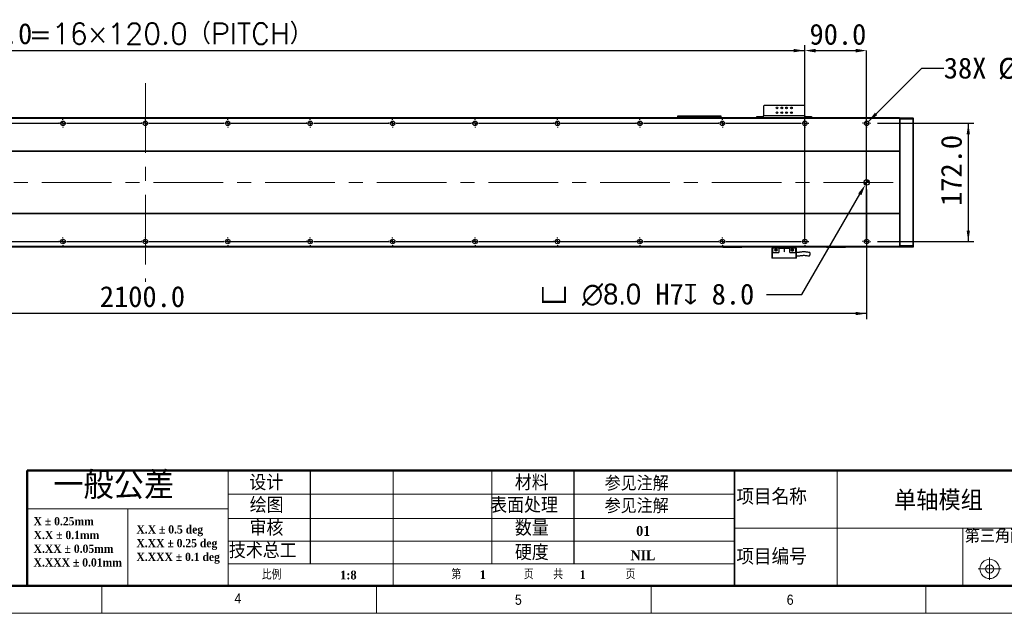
# Model space of a CAD drawing. Header units: millimetres. Extents: x 40 to 3320, y 40 to 2336.
# Tile 5 of 11: x 1161 to 2594, y 40 to 904. Entities that reach past the tile are written whole.
import ezdxf

# ---------------------------------------------------------------- set-up
doc = ezdxf.new("R2010")
doc.units = ezdxf.units.MM
doc.header["$LTSCALE"] = 8
doc.header["$PDSIZE"] = -1
doc.linetypes.add('CENTERX2', pattern=[20.32, 12.7, -2.54, 2.54, -2.54])
doc.layers.add('DIMNS', color=7, linetype='Continuous')
doc.styles.add('SLDTEXTSTYLE0', font='Gothic.ttf', dxfattribs={"width": 0.913})
doc.styles.add('SLDTEXTSTYLE1', font='timesbd.ttf', dxfattribs={"width": 0.933})
doc.styles.add('SLDTEXTSTYLE2', font='txt', dxfattribs={"bigfont": 'bigfont'})
doc.styles.add('SLDTEXTSTYLE3', font='txt', dxfattribs={"bigfont": 'bigfont'})
doc.styles.add('SLDTEXTSTYLE6', font='timesbd.ttf', dxfattribs={"width": 0.933, "bigfont": 'bigfont'})
doc.styles.add('SLDTEXTSTYLE7', font='txt')
doc.styles.add('SLDTEXTSTYLE8', font='txt', dxfattribs={"bigfont": 'bigfont'})
doc.dimstyles.new('SLDDIMSTYLE0', dxfattribs={"dimtxt": 30.4, "dimasz": 16, "dimexe": 0, "dimexo": 0.0625, "dimgap": 7.6, "dimtad": 2, "dimdec": 1, "dimrnd": 1e-09, "dimzin": 4, "dimdsep": 46, "dimtxsty": 'SLDTEXTSTYLE7', "dimsah": 1, "dimcen": 0.09, "dimadec": 0, "dimazin": 1, "dimtfac": 1, "dimtdec": 1, "dimtmove": 0, "dimatfit": 0, "dimfxl": 0, "dimfrac": 2, "dimtolj": 1, "dimtzin": 12, "dimarcsym": 0})
doc.dimstyles.new('SLDDIMSTYLE1', dxfattribs={"dimtxt": 30.4, "dimasz": 16, "dimexe": 0, "dimexo": 0.0625, "dimgap": 7.6, "dimtad": 2, "dimdec": 1, "dimrnd": 1e-09, "dimzin": 4, "dimdsep": 46, "dimtxsty": 'SLDTEXTSTYLE7', "dimsah": 1, "dimcen": 0.09, "dimadec": 0, "dimazin": 1, "dimtfac": 1, "dimtdec": 1, "dimtofl": 0, "dimtmove": 0, "dimatfit": 3, "dimfxl": 0, "dimfrac": 2, "dimtolj": 1, "dimtzin": 12, "dimarcsym": 0})
doc.dimstyles.new('SLDDIMSTYLE5', dxfattribs={"dimtxt": 30.4, "dimasz": 16, "dimexe": 0, "dimexo": 0.0625, "dimgap": 7.6, "dimtad": 0, "dimtih": 1, "dimtoh": 1, "dimdec": 1, "dimrnd": 1e-09, "dimzin": 4, "dimdsep": 46, "dimtxsty": 'SLDTEXTSTYLE7', "dimsah": 1, "dimcen": 0, "dimadec": 0, "dimazin": 1, "dimtfac": 1, "dimtdec": 1, "dimtofl": 0, "dimtmove": 0, "dimatfit": 3, "dimfxl": 0, "dimfrac": 2, "dimtolj": 1, "dimtzin": 12, "dimarcsym": 0})
doc.dimstyles.new('SLDDIMSTYLE8', dxfattribs={"dimtxt": 30.4, "dimasz": 16, "dimexe": 0, "dimexo": 0.0625, "dimgap": 7.6, "dimtad": 0, "dimtih": 1, "dimtoh": 1, "dimdec": 1, "dimrnd": 1e-09, "dimzin": 12, "dimdsep": 46, "dimtxsty": 'SLDTEXTSTYLE7', "dimsah": 1, "dimcen": 0, "dimadec": 0, "dimazin": 3, "dimtfac": 1, "dimtdec": 1, "dimtofl": 0, "dimtmove": 0, "dimatfit": 3, "dimfxl": 0, "dimfrac": 2, "dimtolj": 1, "dimtzin": 12, "dimarcsym": 0})

# ---------------------------------------------------------------- blocks, each defined once
blk = doc.blocks.new('SW_NOTE_0')
at = {"color": 0, "linetype": 'Continuous', "lineweight": 0, "char_height": 12, "attachment_point": 1, "style": 'SLDTEXTSTYLE1'}
for s, insert in [('X.X ± 0.5 deg', (0, 15.8)), ('X.XX ± 0.25 deg', (0, -4.2)), ('X.XXX ± 0.1 deg', (0, -24.2))]:
    blk.add_mtext(s, dxfattribs=dict(at, insert=insert))
blk = doc.blocks.new('SW_NOTE_1')
at = {"color": 0, "linetype": 'Continuous', "lineweight": 0, "char_height": 12, "attachment_point": 1, "style": 'SLDTEXTSTYLE1'}
for s, insert in [('X ± 0.25mm ', (0, 15.8)), ('X.X ± 0.1mm', (0, -4.2))]:
    blk.add_mtext(s, dxfattribs=dict(at, insert=insert))
blk = doc.blocks.new('SW_NOTE_2')
at = {"color": 0, "linetype": 'Continuous', "lineweight": 0, "char_height": 12, "attachment_point": 1, "style": 'SLDTEXTSTYLE1'}
for s, insert in [('X.XX ± 0.05mm', (0, 15.8)), ('X.XXX ± 0.01mm', (0, -4.2))]:
    blk.add_mtext(s, dxfattribs=dict(at, insert=insert))
blk = doc.blocks.new('_D_23')
at = {"layer": 'DIMNS'}
for p, q in [((383.6, 769), (383.6, 866.8)), ((2303.6, 769), (2303.6, 866.8)), ((383.6, 858.8), (2303.6, 858.8))]:
    blk.add_line(p, q, dxfattribs=at)
for points in [[(383.6, 858.8), (399.6, 856.4), (399.6, 861.2)], [(2303.6, 858.8), (2287.6, 861.2), (2287.6, 856.4)]]:
    blk.add_solid(points, dxfattribs=at)
at = {"layer": 'DIMNS', "char_height": 30.4, "attachment_point": 1}
for s, insert, style in [('=16×120.0（PITCH）', (1173.7, 898.7), 'SLDTEXTSTYLE8'), ('1920.0', (1054.9, 898.7), 'SLDTEXTSTYLE7')]:
    blk.add_mtext(s, dxfattribs=dict(at, insert=insert, style=style))
blk = doc.blocks.new('_D_26')
at = {"layer": 'DIMNS'}
for p, q in [((293.6, 650.3), (293.6, 468.2)), ((2393.6, 656.8), (2393.6, 468.2)), ((2393.6, 476.2), (293.6, 476.2))]:
    blk.add_line(p, q, dxfattribs=at)
for points in [[(293.6, 476.2), (309.6, 473.8), (309.6, 478.6)], [(2393.6, 476.2), (2377.6, 478.6), (2377.6, 473.8)]]:
    blk.add_solid(points, dxfattribs=at)
at = {"layer": 'DIMNS', "insert": (1277.3, 516.1), "char_height": 30.4, "attachment_point": 1, "style": 'SLDTEXTSTYLE7'}
blk.add_mtext('2100.0', dxfattribs=at)
blk = doc.blocks.new('_D_27')
at = {"layer": 'Defpoints', "color": 0}
for p in [(2393.6, 858.8), (2303.6, 582.2), (2393.6, 581)]:
    blk.add_point(p, dxfattribs=at)
at = {"layer": 'DIMNS', "color": 0, "lineweight": -2}
for p, q in [((2303.6, 582.3), (2303.6, 858.8)), ((2319.6, 858.8), (2377.6, 858.8)), ((2393.6, 581), (2393.6, 858.8))]:
    blk.add_line(p, q, dxfattribs=at)
at = {"layer": 'DIMNS', "color": 0}
for points in [[(2319.6, 861.4), (2319.6, 856.1), (2303.6, 858.8)], [(2377.6, 861.4), (2377.6, 856.1), (2393.6, 858.8)]]:
    blk.add_solid(points, dxfattribs=at)
at = {"layer": 'DIMNS', "color": 0, "insert": (2351.8, 897.8), "char_height": 30.4, "attachment_point": 2, "style": 'SLDTEXTSTYLE7'}
blk.add_mtext('\\A1;90.0', dxfattribs=at)
blk = doc.blocks.new('_D_28')
at = {"layer": 'Defpoints', "color": 0}
for p in [(2391.6, 663.5), (2395.6, 670.4)]:
    blk.add_point(p, dxfattribs=at)
at = {"layer": 'DIMNS', "color": 0, "lineweight": -2}
for p, q in [((2299.4, 503.9), (2383.6, 649.7)), ((2247.9, 503.9), (2299.4, 503.9))]:
    blk.add_line(p, q, dxfattribs=at)
at = {"layer": 'DIMNS', "color": 0}
blk.add_solid([(2381.3, 651), (2385.9, 648.3), (2391.6, 663.5)], dxfattribs=at)
at = {"layer": 'DIMNS', "color": 0, "insert": (1918, 519.7), "char_height": 30.4, "attachment_point": 1, "style": 'SLDTEXTSTYLE7'}
blk.add_mtext('\\A1;{\\fGDT|b0|i0|c134|p2;v} {\\fMS PGothic|b0|i0|c128|p34;∅8.0} H7{\\fGDT|b0|i0|c134|p2;x} 8.0', dxfattribs=at)
blk = doc.blocks.new('_D_30')
at = {"layer": 'DIMNS'}
for p, q in [((2395.9, 755.3), (2473.9, 833.3)), ((2473.9, 833.3), (2505.9, 833.3))]:
    blk.add_line(p, q, dxfattribs=at)
blk.add_solid([(2395.9, 755.3), (2408.9, 764.9), (2405.5, 768.3)], dxfattribs=at)
at = {"layer": 'DIMNS', "char_height": 30.4, "attachment_point": 1, "style": 'SLDTEXTSTYLE7'}
for s, insert in [('38X ', (2505.9, 848.6)), ('%%c', (2585, 848.3)), (' 6.6 THROUGH HOLE', (2632, 848.6))]:
    blk.add_mtext(s, dxfattribs=dict(at, insert=insert))
blk = doc.blocks.new('_D_31')
at = {"layer": 'DIMNS'}
for p, q in [((2409.6, 753), (2549.6, 753)), ((2541.6, 753), (2541.6, 581)), ((2409.6, 581), (2549.6, 581))]:
    blk.add_line(p, q, dxfattribs=at)
for points in [[(2541.6, 753), (2539.2, 737), (2544, 737)], [(2541.6, 581), (2544, 597), (2539.2, 597)]]:
    blk.add_solid(points, dxfattribs=at)
at = {"layer": 'DIMNS', "insert": (2501.7, 632.7), "char_height": 30.4, "attachment_point": 1, "rotation": 90, "style": 'SLDTEXTSTYLE7'}
blk.add_mtext('172.0', dxfattribs=at)
blk = doc.blocks.new('SW_CENTERMARKSYMBOL_8')
at = {"layer": 'DIMNS', "color": 0}
for p, q in [((840, 5.08), (840, 5.84)), ((840, 0), (840, 2.54)), ((840, 0), (840, 2.54)), ((840, 0), (840, 2.54)), ((840, 0), (840, 2.54)), ((840, 0), (840, 2.54)), ((840, 0), (840, 2.54)), ((840, 0), (840, 2.54)), ((840, 0), (840, 2.54)), ((960, 5.08), (960, 5.84)), ((960, 0), (960, 2.54)), ((960, 0), (960, 2.54)), ((960, 0), (960, 2.54)), ((960, 0), (960, 2.54)), ((960, 0), (960, 2.54)), ((960, 0), (960, 2.54)), ((960, 0), (960, 2.54)), ((960, 0), (960, 2.54)), ((960, 0), (960, 2.54)), ((1080, 5.08), (1080, 5.84)), ((1080, 0), (1080, 2.54)), ((1080, 0), (1080, 2.54)), ((1080, 0), (1080, 2.54)), ((1080, 0), (1080, 2.54)), ((1080, 0), (1080, 2.54)), ((1080, 0), (1080, 2.54)), ((1080, 0), (1080, 2.54)), ((1080, 0), (1080, 2.54)), ((1200, 5.08), (1200, 5.84)), ((1200, 0), (1200, 2.54)), ((1200, 0), (1200, 2.54)), ((1200, 0), (1200, 2.54)), ((1200, 0), (1200, 2.54)), ((1200, 0), (1200, 2.54)), ((1200, 0), (1200, 2.54)), ((1200, 0), (1200, 2.54)), ((1320, 5.08), (1320, 5.84)), ((1320, 0), (1320, 2.54)), ((1320, 0), (1320, 2.54)), ((1320, 0), (1320, 2.54)), ((1320, 0), (1320, 2.54)), ((1320, 0), (1320, 2.54)), ((1320, 0), (1320, 2.54)), ((1440, 5.08), (1440, 5.84)), ((1440, 0), (1440, 2.54)), ((1440, 0), (1440, 2.54)), ((1440, 0), (1440, 2.54)), ((1440, 0), (1440, 2.54)), ((1440, 0), (1440, 2.54)), ((1560, 5.08), (1560, 5.84)), ((1560, 0), (1560, 2.54)), ((1560, 0), (1560, 2.54)), ((1560, 0), (1560, 2.54)), ((1560, 0), (1560, 2.54)), ((1680, 5.08), (1680, 5.84)), ((1680, 0), (1680, 2.54)), ((1680, 0), (1680, 2.54)), ((1680, 0), (1680, 2.54)), ((1800, 5.08), (1800, 5.84)), ((1800, 0), (1800, 2.54)), ((1800, 0), (1800, 2.54)), ((1920, 5.08), (1920, 5.84)), ((1920, 0), (1920, 2.54)), ((725.08, 0), (834.92, 0)), ((834.92, 0), (834.16, 0)), ((840, 0), (837.46, 0)), ((840, 0), (837.46, 0)), ((840, 0), (837.46, 0)), ((840, 0), (837.46, 0)), ((840, 0), (837.46, 0)), ((840, 0), (837.46, 0)), ((840, 0), (837.46, 0)), ((840, 0), (837.46, 0)), ((840, 0), (840, -2.54)), ((840, 0), (842.54, 0)), ((840, 0), (840, -2.54)), ((840, 0), (842.54, 0)), ((840, 0), (840, -2.54)), ((840, 0), (842.54, 0)), ((840, 0), (840, -2.54)), ((840, 0), (842.54, 0)), ((840, 0), (840, -2.54)), ((840, 0), (842.54, 0)), ((840, 0), (840, -2.54)), ((840, 0), (842.54, 0)), ((840, 0), (840, -2.54)), ((840, 0), (842.54, 0)), ((840, 0), (840, -2.54)), ((840, 0), (842.54, 0)), ((840, -5.08), (840, -5.84)), ((845.08, 0), (845.84, 0)), ((845.08, 0), (954.92, 0)), ((954.92, 0), (954.16, 0)), ((960, 0), (957.46, 0)), ((960, 0), (957.46, 0)), ((960, 0), (957.46, 0)), ((960, 0), (957.46, 0)), ((960, 0), (957.46, 0)), ((960, 0), (957.46, 0)), ((960, 0), (957.46, 0)), ((960, 0), (957.46, 0)), ((960, 0), (957.46, 0)), ((960, 0), (960, -2.54)), ((960, 0), (962.54, 0)), ((960, 0), (960, -2.54)), ((960, 0), (962.54, 0)), ((960, 0), (960, -2.54)), ((960, 0), (962.54, 0)), ((960, 0), (960, -2.54)), ((960, 0), (962.54, 0)), ((960, 0), (960, -2.54)), ((960, 0), (962.54, 0)), ((960, 0), (960, -2.54)), ((960, 0), (962.54, 0)), ((960, 0), (960, -2.54)), ((960, 0), (962.54, 0)), ((960, 0), (960, -2.54)), ((960, 0), (962.54, 0)), ((960, 0), (960, -2.54)), ((960, 0), (962.54, 0)), ((960, -5.08), (960, -5.84)), ((965.08, 0), (965.84, 0)), ((965.08, 0), (1074.92, 0)), ((1074.92, 0), (1074.16, 0)), ((1080, 0), (1077.46, 0)), ((1080, 0), (1077.46, 0)), ((1080, 0), (1077.46, 0)), ((1080, 0), (1077.46, 0)), ((1080, 0), (1077.46, 0)), ((1080, 0), (1077.46, 0)), ((1080, 0), (1077.46, 0)), ((1080, 0), (1077.46, 0)), ((1080, 0), (1080, -2.54)), ((1080, 0), (1082.54, 0)), ((1080, 0), (1080, -2.54)), ((1080, 0), (1082.54, 0)), ((1080, 0), (1080, -2.54)), ((1080, 0), (1082.54, 0)), ((1080, 0), (1080, -2.54)), ((1080, 0), (1082.54, 0)), ((1080, 0), (1080, -2.54)), ((1080, 0), (1082.54, 0)), ((1080, 0), (1080, -2.54)), ((1080, 0), (1082.54, 0)), ((1080, 0), (1080, -2.54)), ((1080, 0), (1082.54, 0)), ((1080, 0), (1080, -2.54)), ((1080, 0), (1082.54, 0)), ((1080, -5.08), (1080, -5.84)), ((1085.08, 0), (1085.84, 0)), ((1085.08, 0), (1194.92, 0)), ((1194.92, 0), (1194.16, 0)), ((1200, 0), (1197.46, 0)), ((1200, 0), (1197.46, 0)), ((1200, 0), (1197.46, 0)), ((1200, 0), (1197.46, 0)), ((1200, 0), (1197.46, 0)), ((1200, 0), (1197.46, 0)), ((1200, 0), (1197.46, 0)), ((1200, 0), (1200, -2.54)), ((1200, 0), (1202.54, 0)), ((1200, 0), (1200, -2.54)), ((1200, 0), (1202.54, 0)), ((1200, 0), (1200, -2.54)), ((1200, 0), (1202.54, 0)), ((1200, 0), (1200, -2.54)), ((1200, 0), (1202.54, 0)), ((1200, 0), (1200, -2.54)), ((1200, 0), (1202.54, 0)), ((1200, 0), (1200, -2.54)), ((1200, 0), (1202.54, 0)), ((1200, 0), (1200, -2.54)), ((1200, 0), (1202.54, 0)), ((1200, -5.08), (1200, -5.84)), ((1205.08, 0), (1205.84, 0)), ((1205.08, 0), (1314.92, 0)), ((1314.92, 0), (1314.16, 0)), ((1320, 0), (1317.46, 0)), ((1320, 0), (1317.46, 0)), ((1320, 0), (1317.46, 0)), ((1320, 0), (1317.46, 0)), ((1320, 0), (1317.46, 0)), ((1320, 0), (1317.46, 0)), ((1320, 0), (1320, -2.54)), ((1320, 0), (1322.54, 0)), ((1320, 0), (1320, -2.54)), ((1320, 0), (1322.54, 0)), ((1320, 0), (1320, -2.54)), ((1320, 0), (1322.54, 0)), ((1320, 0), (1320, -2.54)), ((1320, 0), (1322.54, 0)), ((1320, 0), (1320, -2.54)), ((1320, 0), (1322.54, 0)), ((1320, 0), (1320, -2.54)), ((1320, 0), (1322.54, 0)), ((1320, -5.08), (1320, -5.84)), ((1325.08, 0), (1325.84, 0)), ((1325.08, 0), (1434.92, 0)), ((1434.92, 0), (1434.16, 0)), ((1440, 0), (1437.46, 0)), ((1440, 0), (1437.46, 0)), ((1440, 0), (1437.46, 0)), ((1440, 0), (1437.46, 0)), ((1440, 0), (1437.46, 0)), ((1440, 0), (1440, -2.54)), ((1440, 0), (1442.54, 0)), ((1440, 0), (1440, -2.54)), ((1440, 0), (1442.54, 0)), ((1440, 0), (1440, -2.54)), ((1440, 0), (1442.54, 0)), ((1440, 0), (1440, -2.54)), ((1440, 0), (1442.54, 0)), ((1440, 0), (1440, -2.54)), ((1440, 0), (1442.54, 0)), ((1440, -5.08), (1440, -5.84)), ((1445.08, 0), (1445.84, 0)), ((1445.08, 0), (1554.92, 0)), ((1554.92, 0), (1554.16, 0)), ((1560, 0), (1557.46, 0)), ((1560, 0), (1557.46, 0)), ((1560, 0), (1557.46, 0)), ((1560, 0), (1557.46, 0)), ((1560, 0), (1560, -2.54)), ((1560, 0), (1562.54, 0)), ((1560, 0), (1560, -2.54)), ((1560, 0), (1562.54, 0)), ((1560, 0), (1560, -2.54)), ((1560, 0), (1562.54, 0)), ((1560, 0), (1560, -2.54)), ((1560, 0), (1562.54, 0)), ((1560, -5.08), (1560, -5.84)), ((1565.08, 0), (1565.84, 0)), ((1565.08, 0), (1674.92, 0)), ((1674.92, 0), (1674.16, 0)), ((1680, 0), (1677.46, 0)), ((1680, 0), (1677.46, 0)), ((1680, 0), (1677.46, 0)), ((1680, 0), (1680, -2.54)), ((1680, 0), (1682.54, 0)), ((1680, 0), (1680, -2.54)), ((1680, 0), (1682.54, 0)), ((1680, 0), (1680, -2.54)), ((1680, 0), (1682.54, 0)), ((1680, -5.08), (1680, -5.84)), ((1685.08, 0), (1685.84, 0)), ((1685.08, 0), (1794.92, 0)), ((1794.92, 0), (1794.16, 0)), ((1800, 0), (1797.46, 0)), ((1800, 0), (1797.46, 0)), ((1800, 0), (1800, -2.54)), ((1800, 0), (1802.54, 0)), ((1800, 0), (1800, -2.54)), ((1800, 0), (1802.54, 0)), ((1800, -5.08), (1800, -5.84)), ((1805.08, 0), (1805.84, 0)), ((1805.08, 0), (1914.92, 0)), ((1920, 0), (1917.46, 0)), ((1920, 0), (1920, -2.54)), ((1920, 0), (1922.54, 0)), ((1920, -5.08), (1920, -5.84)), ((1925.08, 0), (1925.84, 0))]:
    blk.add_line(p, q, dxfattribs=at)
blk = doc.blocks.new('SW_CENTERMARKSYMBOL_9')
at = {"layer": 'DIMNS', "color": 0}
for p, q in [((720, 5.08), (720, 5.84)), ((720, 0), (720, 2.54)), ((720, 0), (720, 2.54)), ((720, 0), (720, 2.54)), ((720, 0), (720, 2.54)), ((720, 0), (720, 2.54)), ((720, 0), (720, 2.54)), ((720, 0), (720, 2.54)), ((720, 0), (720, 2.54)), ((840, 5.08), (840, 5.84)), ((840, 0), (840, 2.54)), ((840, 0), (840, 2.54)), ((840, 0), (840, 2.54)), ((840, 0), (840, 2.54)), ((840, 0), (840, 2.54)), ((840, 0), (840, 2.54)), ((840, 0), (840, 2.54)), ((840, 0), (840, 2.54)), ((840, 0), (840, 2.54)), ((960, 5.08), (960, 5.84)), ((960, 0), (960, 2.54)), ((960, 0), (960, 2.54)), ((960, 0), (960, 2.54)), ((960, 0), (960, 2.54)), ((960, 0), (960, 2.54)), ((960, 0), (960, 2.54)), ((960, 0), (960, 2.54)), ((960, 0), (960, 2.54)), ((1080, 5.08), (1080, 5.84)), ((1080, 0), (1080, 2.54)), ((1080, 0), (1080, 2.54)), ((1080, 0), (1080, 2.54)), ((1080, 0), (1080, 2.54)), ((1080, 0), (1080, 2.54)), ((1080, 0), (1080, 2.54)), ((1080, 0), (1080, 2.54)), ((1200, 5.08), (1200, 5.84)), ((1200, 0), (1200, 2.54)), ((1200, 0), (1200, 2.54)), ((1200, 0), (1200, 2.54)), ((1200, 0), (1200, 2.54)), ((1200, 0), (1200, 2.54)), ((1200, 0), (1200, 2.54)), ((1320, 5.08), (1320, 5.84)), ((1320, 0), (1320, 2.54)), ((1320, 0), (1320, 2.54)), ((1320, 0), (1320, 2.54)), ((1320, 0), (1320, 2.54)), ((1320, 0), (1320, 2.54)), ((1440, 5.08), (1440, 5.84)), ((1440, 0), (1440, 2.54)), ((1440, 0), (1440, 2.54)), ((1440, 0), (1440, 2.54)), ((1440, 0), (1440, 2.54)), ((1560, 5.08), (1560, 5.84)), ((1560, 0), (1560, 2.54)), ((1560, 0), (1560, 2.54)), ((1560, 0), (1560, 2.54)), ((1680, 5.08), (1680, 5.84)), ((1680, 0), (1680, 2.54)), ((1680, 0), (1680, 2.54)), ((1800, 5.08), (1800, 5.84)), ((1800, 0), (1800, 2.54)), ((605.08, 0), (714.92, 0)), ((714.92, 0), (714.16, 0)), ((720, 0), (717.46, 0)), ((720, 0), (717.46, 0)), ((720, 0), (717.46, 0)), ((720, 0), (717.46, 0)), ((720, 0), (717.46, 0)), ((720, 0), (717.46, 0)), ((720, 0), (717.46, 0)), ((720, 0), (717.46, 0)), ((720, 0), (720, -2.54)), ((720, 0), (722.54, 0)), ((720, 0), (720, -2.54)), ((720, 0), (722.54, 0)), ((720, 0), (720, -2.54)), ((720, 0), (722.54, 0)), ((720, 0), (720, -2.54)), ((720, 0), (722.54, 0)), ((720, 0), (720, -2.54)), ((720, 0), (722.54, 0)), ((720, 0), (720, -2.54)), ((720, 0), (722.54, 0)), ((720, 0), (720, -2.54)), ((720, 0), (722.54, 0)), ((720, 0), (720, -2.54)), ((720, 0), (722.54, 0)), ((720, -5.08), (720, -5.84)), ((725.08, 0), (725.84, 0)), ((725.08, 0), (834.92, 0)), ((834.92, 0), (834.16, 0)), ((840, 0), (837.46, 0)), ((840, 0), (837.46, 0)), ((840, 0), (837.46, 0)), ((840, 0), (837.46, 0)), ((840, 0), (837.46, 0)), ((840, 0), (837.46, 0)), ((840, 0), (837.46, 0)), ((840, 0), (837.46, 0)), ((840, 0), (837.46, 0)), ((840, 0), (840, -2.54)), ((840, 0), (842.54, 0)), ((840, 0), (840, -2.54)), ((840, 0), (842.54, 0)), ((840, 0), (840, -2.54)), ((840, 0), (842.54, 0)), ((840, 0), (840, -2.54)), ((840, 0), (842.54, 0)), ((840, 0), (840, -2.54)), ((840, 0), (842.54, 0)), ((840, 0), (840, -2.54)), ((840, 0), (842.54, 0)), ((840, 0), (840, -2.54)), ((840, 0), (842.54, 0)), ((840, 0), (840, -2.54)), ((840, 0), (842.54, 0)), ((840, 0), (840, -2.54)), ((840, 0), (842.54, 0)), ((840, -5.08), (840, -5.84)), ((845.08, 0), (845.84, 0)), ((845.08, 0), (954.92, 0)), ((954.92, 0), (954.16, 0)), ((960, 0), (957.46, 0)), ((960, 0), (957.46, 0)), ((960, 0), (957.46, 0)), ((960, 0), (957.46, 0)), ((960, 0), (957.46, 0)), ((960, 0), (957.46, 0)), ((960, 0), (957.46, 0)), ((960, 0), (957.46, 0)), ((960, 0), (960, -2.54)), ((960, 0), (962.54, 0)), ((960, 0), (960, -2.54)), ((960, 0), (962.54, 0)), ((960, 0), (960, -2.54)), ((960, 0), (962.54, 0)), ((960, 0), (960, -2.54)), ((960, 0), (962.54, 0)), ((960, 0), (960, -2.54)), ((960, 0), (962.54, 0)), ((960, 0), (960, -2.54)), ((960, 0), (962.54, 0)), ((960, 0), (960, -2.54)), ((960, 0), (962.54, 0)), ((960, 0), (960, -2.54)), ((960, 0), (962.54, 0)), ((960, -5.08), (960, -5.84)), ((965.08, 0), (965.84, 0)), ((965.08, 0), (1074.92, 0)), ((1074.92, 0), (1074.16, 0)), ((1080, 0), (1077.46, 0)), ((1080, 0), (1077.46, 0)), ((1080, 0), (1077.46, 0)), ((1080, 0), (1077.46, 0)), ((1080, 0), (1077.46, 0)), ((1080, 0), (1077.46, 0)), ((1080, 0), (1077.46, 0)), ((1080, 0), (1080, -2.54)), ((1080, 0), (1082.54, 0)), ((1080, 0), (1080, -2.54)), ((1080, 0), (1082.54, 0)), ((1080, 0), (1080, -2.54)), ((1080, 0), (1082.54, 0)), ((1080, 0), (1080, -2.54)), ((1080, 0), (1082.54, 0)), ((1080, 0), (1080, -2.54)), ((1080, 0), (1082.54, 0)), ((1080, 0), (1080, -2.54)), ((1080, 0), (1082.54, 0)), ((1080, 0), (1080, -2.54)), ((1080, 0), (1082.54, 0)), ((1080, -5.08), (1080, -5.84)), ((1085.08, 0), (1085.84, 0)), ((1085.08, 0), (1194.92, 0)), ((1194.92, 0), (1194.16, 0)), ((1200, 0), (1197.46, 0)), ((1200, 0), (1197.46, 0)), ((1200, 0), (1197.46, 0)), ((1200, 0), (1197.46, 0)), ((1200, 0), (1197.46, 0)), ((1200, 0), (1197.46, 0)), ((1200, 0), (1200, -2.54)), ((1200, 0), (1202.54, 0)), ((1200, 0), (1200, -2.54)), ((1200, 0), (1202.54, 0)), ((1200, 0), (1200, -2.54)), ((1200, 0), (1202.54, 0)), ((1200, 0), (1200, -2.54)), ((1200, 0), (1202.54, 0)), ((1200, 0), (1200, -2.54)), ((1200, 0), (1202.54, 0)), ((1200, 0), (1200, -2.54)), ((1200, 0), (1202.54, 0)), ((1200, -5.08), (1200, -5.84)), ((1205.08, 0), (1205.84, 0)), ((1205.08, 0), (1314.92, 0)), ((1314.92, 0), (1314.16, 0)), ((1320, 0), (1317.46, 0)), ((1320, 0), (1317.46, 0)), ((1320, 0), (1317.46, 0)), ((1320, 0), (1317.46, 0)), ((1320, 0), (1317.46, 0)), ((1320, 0), (1320, -2.54)), ((1320, 0), (1322.54, 0)), ((1320, 0), (1320, -2.54)), ((1320, 0), (1322.54, 0)), ((1320, 0), (1320, -2.54)), ((1320, 0), (1322.54, 0)), ((1320, 0), (1320, -2.54)), ((1320, 0), (1322.54, 0)), ((1320, 0), (1320, -2.54)), ((1320, 0), (1322.54, 0)), ((1320, -5.08), (1320, -5.84)), ((1325.08, 0), (1325.84, 0)), ((1325.08, 0), (1434.92, 0)), ((1434.92, 0), (1434.16, 0)), ((1440, 0), (1437.46, 0)), ((1440, 0), (1437.46, 0)), ((1440, 0), (1437.46, 0)), ((1440, 0), (1437.46, 0)), ((1440, 0), (1440, -2.54)), ((1440, 0), (1442.54, 0)), ((1440, 0), (1440, -2.54)), ((1440, 0), (1442.54, 0)), ((1440, 0), (1440, -2.54)), ((1440, 0), (1442.54, 0)), ((1440, 0), (1440, -2.54)), ((1440, 0), (1442.54, 0)), ((1440, -5.08), (1440, -5.84)), ((1445.08, 0), (1445.84, 0)), ((1445.08, 0), (1554.92, 0)), ((1554.92, 0), (1554.16, 0)), ((1560, 0), (1557.46, 0)), ((1560, 0), (1557.46, 0)), ((1560, 0), (1557.46, 0)), ((1560, 0), (1560, -2.54)), ((1560, 0), (1562.54, 0)), ((1560, 0), (1560, -2.54)), ((1560, 0), (1562.54, 0)), ((1560, 0), (1560, -2.54)), ((1560, 0), (1562.54, 0)), ((1560, -5.08), (1560, -5.84)), ((1565.08, 0), (1565.84, 0)), ((1565.08, 0), (1674.92, 0)), ((1674.92, 0), (1674.16, 0)), ((1680, 0), (1677.46, 0)), ((1680, 0), (1677.46, 0)), ((1680, 0), (1680, -2.54)), ((1680, 0), (1682.54, 0)), ((1680, 0), (1680, -2.54)), ((1680, 0), (1682.54, 0)), ((1680, -5.08), (1680, -5.84)), ((1685.08, 0), (1685.84, 0)), ((1685.08, 0), (1794.92, 0)), ((1800, 0), (1797.46, 0)), ((1800, 0), (1800, -2.54)), ((1800, 0), (1802.54, 0)), ((1800, -5.08), (1800, -5.84)), ((1805.08, 0), (1805.84, 0))]:
    blk.add_line(p, q, dxfattribs=at)
blk = doc.blocks.new('SW_CENTERMARKSYMBOL_10')
at = {"layer": 'DIMNS', "color": 0}
for p, q in [((-5.08, 0), (-5.84, 0)), ((0, 0), (-2.54, 0)), ((0, 5.08), (0, 5.84)), ((0, 0), (0, 2.54)), ((0, 0), (0, -2.54)), ((0, 0), (2.54, 0)), ((5.08, 0), (5.84, 0)), ((0, -5.08), (0, -5.84))]:
    blk.add_line(p, q, dxfattribs=at)
blk = doc.blocks.new('SW_CENTERMARKSYMBOL_11')
at = {"layer": 'DIMNS', "color": 0}
for p, q in [((-5.08, 0), (-5.84, 0)), ((0, 0), (-2.54, 0)), ((0, 5.08), (0, 5.84)), ((0, 0), (0, 2.54)), ((0, 0), (0, -2.54)), ((0, 0), (2.54, 0)), ((5.08, 0), (5.84, 0)), ((0, -5.08), (0, -5.84))]:
    blk.add_line(p, q, dxfattribs=at)
blk = doc.blocks.new('SW_DOWELSYMBOL_6')
at = {"linetype": 'Continuous', "lineweight": 18}
h = blk.add_hatch(color=0, dxfattribs=at)
edge = h.paths.add_edge_path(flags=0)
edge.add_arc((0, 0), 4, 180, 270)
edge.add_line((0, -4), (0, 0))
edge.add_line((0, 0), (-4, 0))
h = blk.add_hatch(color=0, dxfattribs=at)
edge = h.paths.add_edge_path(flags=0)
edge.add_arc((0, 0), 4, 0, 90)
edge.add_line((0, 4), (0, 0))
edge.add_line((0, 0), (4, 0))
at = {"layer": 'DIMNS', "color": 0}
blk.add_circle((0, 0), 4, dxfattribs=at)

msp = doc.modelspace()

# ---------------------------------------------------------------- linework, layer by layer
at = {"color": 7, "linetype": 'Continuous', "lineweight": 25}
for p, q in [((2244.5708474, 778.7713308), (2243.5708007, 777.7713288)), ((2243.5708007, 777.7713288), (2243.5708007, 763.9713336)), ((2302.570816, 778.7713308), (2244.5708474, 778.7713308)), ((2303.5708627, 777.7713288), (2302.570816, 778.7713308)), ((2303.5708627, 763.9713336), (2303.5708627, 777.7713288)), ((2441.5708741, 760.9713275), (245.5708346, 760.9713275)), ((2441.5708741, 759.9713329), (245.5708346, 759.9713329)), ((2118.5708007, 761.9713295), (2118.5708007, 763.9713336)), ((2118.5708007, 763.9713336), (2119.5708474, 763.9713336)), ((2119.5708474, 761.9713295), (2118.5708007, 761.9713295)), ((2119.5708474, 763.9713336), (2119.5708474, 761.9713295)), ((2119.5708474, 763.9713336), (2173.5708675, 763.9713336)), ((2119.5708474, 761.9713295), (2173.5708675, 761.9713295)), ((2146.5707978, 760.9713275), (2146.5707978, 761.9713295)), ((2173.5708675, 761.9713295), (2173.5708675, 763.9713336)), ((2173.5708675, 763.9713336), (2181.5708837, 763.9713336)), ((2181.5708837, 761.9713295), (2173.5708675, 761.9713295)), ((2181.5708837, 763.9713336), (2181.5708837, 761.9713295)), ((2181.5708837, 761.9713295), (2181.5708837, 760.9713275)), ((2233.5708102, 760.9713275), (2233.5708102, 762.9713315)), ((2233.5708102, 762.9713315), (2234.570857, 762.9713315)), ((2234.570857, 762.9713315), (2234.570857, 760.9713275)), ((2234.570857, 762.9713315), (2242.5708732, 762.9713315)), ((2242.5708732, 762.9713315), (2242.5708732, 760.9713275)), ((2243.5708007, 762.9713315), (2242.5708732, 762.9713315)), ((2303.5708627, 763.9713336), (2243.5708007, 763.9713336)), ((2243.5708007, 760.9713275), (2243.5708007, 763.9713336)), ((2303.5708627, 763.9713336), (2303.5708627, 760.9713275)), ((2304.5707902, 762.9713315), (2303.5708627, 762.9713315)), ((2304.5707902, 762.9713315), (2304.5707902, 760.9713275)), ((2304.5707902, 762.9713315), (2312.5708064, 762.9713315)), ((2312.5708064, 760.9713275), (2312.5708064, 762.9713315)), ((2312.5708064, 762.9713315), (2313.5708532, 762.9713315)), ((2313.5708532, 762.9713315), (2313.5708532, 760.9713275)), ((2441.5708741, 760.6713299), (2441.8708047, 760.9713275)), ((2441.5708741, 760.9713275), (2441.5708741, 759.9713329)), ((2441.5708741, 759.9713329), (2441.5708741, 712.4713298)), ((2441.8708047, 760.9713275), (2441.8708047, 758.9713309)), ((2441.8708047, 760.9713275), (2461.2708053, 760.9713275)), ((2461.2708053, 758.9713309), (2461.2708053, 760.9713275)), ((2461.5708551, 760.6713299), (2461.2708053, 760.9713275)), ((2461.5708551, 760.6713299), (2461.5708551, 758.8470701)), ((2441.5708741, 758.8470701), (2441.8708047, 758.9713309)), ((2441.8708047, 758.9713309), (2441.8708047, 574.9713305)), ((2461.2708053, 758.9713309), (2441.8708047, 758.9713309)), ((2461.2708053, 574.9713305), (2461.2708053, 758.9713309)), ((2461.5708551, 758.8470701), (2461.2708053, 758.9713309)), ((2461.5708551, 758.8470701), (2461.5708551, 575.0955913)), ((2441.5708741, 712.4713298), (245.5708346, 712.4713298)), ((2441.5708741, 711.9713288), (245.5708346, 711.9713288)), ((2441.5708741, 712.4713298), (2441.5708741, 711.9713288)), ((2441.5708741, 711.9713288), (2441.5708741, 621.9713289)), ((2441.5708741, 621.9713289), (245.5708346, 621.9713289)), ((2441.5708741, 621.4713316), (245.5708346, 621.4713316)), ((2441.5708741, 621.9713289), (2441.5708741, 621.4713316)), ((2441.5708741, 621.4713316), (2441.5708741, 573.9713285)), ((2441.5708741, 573.9713285), (245.5708346, 573.9713285)), ((2441.5708741, 575.0955913), (2441.8708047, 574.9713305)), ((2441.5708741, 573.9713285), (2441.5708741, 572.9713339)), ((2441.8708047, 574.9713305), (2441.8708047, 572.9713339)), ((2441.8708047, 574.9713305), (2461.2708053, 574.9713305)), ((2461.5708551, 575.0955913), (2461.2708053, 574.9713305)), ((2461.2708053, 572.9713339), (2461.2708053, 574.9713305)), ((2461.5708551, 575.0955913), (2461.5708551, 573.2713316)), ((2441.5708741, 572.9713339), (245.5708346, 572.9713339)), ((2184.0708217, 572.7713305), (2184.0708217, 572.9713339)), ((2184.0708217, 572.7713305), (2185.0708684, 572.7713305)), ((2184.0708217, 572.7713305), (2184.3708715, 572.4713329)), ((2185.1950845, 572.4713329), (2184.3708715, 572.4713329)), ((2185.0708684, 572.9713339), (2185.0708684, 572.7713305)), ((2185.1950845, 572.4713329), (2185.0708684, 572.7713305)), ((2185.0708684, 572.7713305), (2211.0707721, 572.7713305)), ((2210.946556, 572.4713329), (2185.1950845, 572.4713329)), ((2210.946556, 572.4713329), (2211.0707721, 572.7713305)), ((2211.770769, 572.4713329), (2210.946556, 572.4713329)), ((2211.0707721, 572.7713305), (2211.0707721, 572.9713339)), ((2211.0707721, 572.7713305), (2212.0708188, 572.7713305)), ((2211.770769, 572.4713329), (2212.0708188, 572.7713305)), ((2212.0708188, 572.9713339), (2212.0708188, 572.7713305)), ((2256.7708453, 571.0713316), (2255.5707654, 571.0713316)), ((2255.5707654, 571.0713316), (2255.5707654, 556.6713337)), ((2256.5708122, 571.0713316), (2256.5708122, 572.9713339)), ((2256.7708453, 565.0713269), (2256.5708122, 565.0713269)), ((2256.5708122, 556.6713337), (2256.5708122, 565.0713269)), ((2265.5708751, 571.0713316), (2256.7708453, 571.0713316)), ((2256.7708453, 571.0713316), (2256.7708453, 565.0713269)), ((2256.7708453, 565.0713269), (2265.5708751, 565.0713269)), ((2265.5708751, 571.0713316), (2273.3207902, 571.0713316)), ((2265.5708751, 571.0713316), (2265.5708751, 565.0713269)), ((2273.8208732, 571.0713316), (2273.3207902, 571.0713316)), ((2273.3207902, 571.0713316), (2273.3207902, 566.3213331)), ((2273.8208732, 571.0713316), (2281.5707883, 571.0713316)), ((2273.8208732, 566.3213331), (2273.8208732, 571.0713316)), ((2281.5707883, 565.0713269), (2281.5707883, 571.0713316)), ((2290.3708181, 571.0713316), (2281.5707883, 571.0713316)), ((2281.5707883, 565.0713269), (2290.3708181, 565.0713269)), ((2286.5800819, 569.1225503), (2286.7113313, 568.7185425)), ((2290.3708181, 565.0713269), (2290.3708181, 571.0713316)), ((2291.5707788, 571.0713316), (2290.3708181, 571.0713316)), ((2290.5708513, 565.0713269), (2290.3708181, 565.0713269)), ((2290.5708513, 571.0713316), (2290.5708513, 572.9713339)), ((2290.5708513, 565.0713269), (2290.5708513, 556.6713337)), ((2291.5707788, 556.6713337), (2291.5707788, 571.0713316)), ((2335.0708446, 572.7713305), (2335.0708446, 572.9713339)), ((2335.0708446, 572.7713305), (2335.3707751, 572.4713329)), ((2335.0708446, 572.7713305), (2336.0707721, 572.7713305)), ((2336.1951074, 572.4713329), (2335.3707751, 572.4713329)), ((2336.0707721, 572.9713339), (2336.0707721, 572.7713305)), ((2336.1951074, 572.4713329), (2336.0707721, 572.7713305)), ((2336.0707721, 572.7713305), (2362.070795, 572.7713305)), ((2361.9465789, 572.4713329), (2336.1951074, 572.4713329)), ((2361.9465789, 572.4713329), (2362.070795, 572.7713305)), ((2362.7707919, 572.4713329), (2361.9465789, 572.4713329)), ((2362.070795, 572.7713305), (2362.070795, 572.9713339)), ((2362.070795, 572.7713305), (2363.0708417, 572.7713305)), ((2362.7707919, 572.4713329), (2363.0708417, 572.7713305)), ((2363.0708417, 572.9713339), (2363.0708417, 572.7713305)), ((2441.5708741, 573.2713316), (2441.8708047, 572.9713339)), ((2461.2708053, 572.9713339), (2441.8708047, 572.9713339)), ((2461.5708551, 573.2713316), (2461.2708053, 572.9713339)), ((2256.5708122, 556.6713337), (2255.5707654, 556.6713337)), ((2290.5708513, 556.6713337), (2256.5708122, 556.6713337)), ((2291.5707788, 556.6713337), (2290.5708513, 556.6713337))]:
    msp.add_line(p, q, dxfattribs=at)
at = {"color": 8, "linetype": 'Continuous', "lineweight": 25}
for p, q in [((2271.320816, 768.4713278), (2268.820878, 768.4713278)), ((2278.3207854, 768.4713278), (2275.8208474, 768.4713278))]:
    msp.add_line(p, q, dxfattribs=at)
at = {"color": 7, "linetype": 'Continuous', "lineweight": 50}
for p, q in [((1171.7559834, 248), (1171.7559834, 80)), ((1171.7559834, 248), (1464, 248)), ((3280, 248), (1464, 248)), ((80, 80), (3280, 80))]:
    msp.add_line(p, q, dxfattribs=at)
at = {"color": 7, "linetype": 'Continuous', "lineweight": 18}
for p, q in [((1464, 248), (1464, 220)), ((1464, 192), (1464, 248)), ((1464, 220), (1464, 248)), ((1704.336839, 248), (1704.336839, 80)), ((1848, 248), (1848, 112.0474543)), ((2350.6031435, 248), (2350.6031435, 80)), ((1464, 192), (1464, 220)), ((1464, 213.2644636), (2201.4758613, 213.2644636)), ((1464, 192), (1171.7559834, 192)), ((1317.8779917, 192), (1317.8779917, 80)), ((1464, 192), (1464, 80)), ((1464, 178.0393756), (2201.4758613, 178.0393756)), ((2201.4758613, 164), (2674.0064972, 164)), ((2533.8235685, 164), (2533.8235685, 80)), ((1464, 145.0437235), (2201.4758613, 145.0437235)), ((2572.6369816, 121.1881967), (2572.6369816, 88.504689)), ((2201.4758613, 112.0474543), (1464, 112.0474543)), ((2555.9987653, 104.5499805), (2589.6093225, 104.5499805)), ((80, 80), (3280, 80)), ((984, 80), (3280, 80)), ((1280, 40), (1280, 80)), ((1680, 40), (1680, 80)), ((2080, 80), (2080, 40)), ((2480, 40), (2480, 80)), ((40, 40), (3320, 40))]:
    msp.add_line(p, q, dxfattribs=at)
at = {"color": 7, "linetype": 'Continuous', "lineweight": 35}
msp.add_line((2201.4758613, 248), (2201.4758613, 80), dxfattribs=at)
at = {"color": 7, "linetype": 'Continuous', "lineweight": 25}
for centre, radius in [((2263.0708245, 775.4713306), 1.25), ((2270.0708245, 775.4713306), 1.25), ((2277.0708245, 775.4713306), 1.25), ((2284.0708245, 775.4713306), 1.25), ((2263.0708245, 768.4713306), 1.25), ((2270.0708245, 768.4713306), 1.25), ((2277.0708245, 768.4713306), 1.25), ((2284.0708245, 768.4713306), 1.25), ((1223.5708245, 752.9713306), 3.3), ((1343.5708245, 752.9713306), 3.3), ((1463.5708245, 752.9713306), 3.3), ((1583.5708245, 752.9713306), 3.3), ((1703.5708245, 752.9713306), 3.3), ((1823.5708245, 752.9713306), 3.3), ((1943.5708245, 752.9713306), 3.3), ((2063.5708245, 752.9713306), 3.3), ((2183.5708245, 752.9713306), 3.3), ((2303.5708245, 752.9713306), 3.3), ((2393.5708245, 752.9713306), 3.3), ((2393.5708245, 666.9713306), 4), ((1223.5708245, 580.9713306), 3.3), ((1343.5708245, 580.9713306), 3.3), ((1463.5708245, 580.9713306), 3.3), ((1583.5708245, 580.9713306), 3.3), ((1703.5708245, 580.9713306), 3.3), ((1823.5708245, 580.9713306), 3.3), ((1943.5708245, 580.9713306), 3.3), ((2063.5708245, 580.9713306), 3.3), ((2183.5708245, 580.9713306), 3.3), ((2303.5708245, 580.9713306), 3.3), ((2393.5708245, 580.9713306), 3.3), ((2261.5708245, 568.5713306), 1.6), ((2285.5708245, 568.5713306), 1.6)]:
    msp.add_circle(centre, radius, dxfattribs=at)
at = {"color": 7, "linetype": 'Continuous', "lineweight": 18}
for radius in [14, 6]:
    msp.add_circle((2572.6369816, 104.5499805), radius, dxfattribs=at)
at = {"color": 7, "linetype": 'Continuous', "lineweight": 25}
msp.add_arc((2273.5708245, 566.3213306), 0.25, 180, 0, dxfattribs=at)
for points, knots in [([(2262.7114019, 568.7185425), (2262.7306355, 568.589981), (2262.76929, 568.3316059), (2262.6624918, 567.9414107), (2262.4403905, 567.5955725), (2262.1044839, 567.3291122), (2261.6865737, 567.1785256), (2261.2289392, 567.171234), (2260.7939504, 567.3021753), (2260.5626255, 567.4843904), (2260.4539355, 567.5700057)], [0, 0, 0, 0, 0.1147343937, 0.2305860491, 0.3509147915, 0.4758124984, 0.6054458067, 0.7393743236, 0.8775427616, 1, 1, 1, 1]), ([(2261.5524492, 569.8708046), (2261.6943081, 569.84376), (2261.9774343, 569.7897837), (2262.3310546, 569.537164), (2262.5103339, 569.2881193), (2262.5718485, 569.1422425), (2262.5801524, 569.1225503)], [0, 0, 0, 0, 0.3222838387, 0.6432231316, 0.9518380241, 1, 1, 1, 1]), ([(2262.553688, 569.1454533), (2262.5370858, 569.180311), (2262.4703446, 569.3204393), (2262.2617128, 569.5077508), (2261.9539741, 569.6754826), (2261.7090043, 569.7200549), (2261.5818123, 569.7212843), (2261.5708074, 569.7213907)], [0, 0, 0, 0, 0.09664608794, 0.38851901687, 0.68043432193, 0.97235051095, 1, 1, 1, 1]), ([(2285.570856, 569.7213311), (2285.4548561, 569.7111279), (2285.2228916, 569.6907248), (2284.9065742, 569.5304003), (2284.6505713, 569.2905198), (2284.4782144, 568.9832427), (2284.4050949, 568.6391082), (2284.4379134, 568.2886753), (2284.5735943, 567.9639726), (2284.7998204, 567.6943863), (2285.0961257, 567.5045084), (2285.4355421, 567.4115164), (2285.787286, 567.4238805), (2286.1192162, 567.5404994), (2286.4019092, 567.7507491), (2286.6070254, 568.0353706), (2286.7256058, 568.369563), (2286.7160894, 568.6022175), (2286.7113313, 568.7185425)], [0, 0, 0, 0, 0.0625129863, 0.1250069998, 0.1875095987, 0.2500072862, 0.3125055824, 0.3750049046, 0.4375057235, 0.5000003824, 0.5625012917, 0.6249966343, 0.6875022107, 0.7499959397, 0.8125013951, 0.8749978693, 0.9375001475, 1, 1, 1, 1]), ([(2286.7113313, 568.7185425), (2286.7306133, 568.5899832), (2286.7693646, 568.3316159), (2286.662553, 567.9413713), (2286.4403065, 567.5956065), (2286.1044487, 567.3291376), (2285.6865507, 567.1785018), (2285.2289406, 567.1712167), (2284.7939708, 567.3022036), (2284.5626747, 567.4843919), (2284.4539842, 567.5700057)], [0, 0, 0, 0, 0.11473832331, 0.23059109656, 0.35094018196, 0.47583909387, 0.60544036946, 0.73940556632, 0.87754158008, 1, 1, 1, 1]), ([(2285.5524978, 569.8708046), (2285.6943618, 569.8437677), (2285.9774656, 569.7898128), (2286.330992, 569.5371197), (2286.5102637, 569.2881198), (2286.5717779, 569.1422425), (2286.5800819, 569.1225503)], [0, 0, 0, 0, 0.3223075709, 0.6431968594, 0.9518344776, 1, 1, 1, 1]), ([(2310.8833989, 564.8635674), (2309.913329, 565.0184494), (2308.1024818, 565.3075703), (2305.6336999, 565.6912345), (2303.5750363, 565.8599986), (2301.7211777, 565.8988858), (2299.6884968, 565.8181608), (2297.8571562, 565.611371), (2296.3464684, 565.3939215), (2295.3367465, 565.2428636), (2294.2942003, 565.0913446), (2293.2314052, 564.9725124), (2292.3135369, 564.8950467), (2291.7642243, 564.9284046), (2291.5707788, 564.9401519)], [0, 0, 0, 0, 0.1557747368, 0.2907875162, 0.3967678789, 0.4749910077, 0.5735857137, 0.7047461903, 0.7546876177, 0.8070853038, 0.8612048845, 0.9159499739, 0.9704009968, 1, 1, 1, 1]), ([(2291.5707788, 559.9549461), (2291.8059474, 559.9465299), (2292.5237661, 559.9208405), (2293.6690957, 560.0090132), (2295.3505384, 560.20216), (2297.0497757, 560.4707895), (2298.7265784, 560.7007372), (2300.174718, 560.8460327), (2301.861385, 560.9316302), (2303.7717166, 560.8687123), (2305.8096344, 560.6445171), (2307.9192144, 560.2871661), (2309.4662537, 560.0497593), (2310.3126249, 559.9198762)], [0, 0, 0, 0, 0.0368696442, 0.1125393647, 0.178517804, 0.3028042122, 0.3842692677, 0.4445293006, 0.5302863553, 0.6473380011, 0.7447496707, 0.8603548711, 1, 1, 1, 1]), ([(2310.3182277, 559.9645648), (2310.3527288, 559.9506017), (2310.450711, 559.9109467), (2310.6434764, 560.1777561), (2310.8579957, 560.6763014), (2311.0457175, 561.3729346), (2311.185745, 562.1794194), (2311.2634466, 563.0185875), (2311.2674281, 563.7985904), (2311.1940111, 564.4146735), (2311.0621883, 564.8029429), (2310.9391797, 564.8333352), (2310.8831605, 564.8471761)], [0, 0, 0, 0, 0.057403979, 0.1630258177, 0.2664677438, 0.3699786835, 0.4747881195, 0.5815855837, 0.690231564, 0.7997761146, 0.9088163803, 1, 1, 1, 1])]:
    msp.add_open_spline(points, degree=3, knots=knots, dxfattribs=at)
at = {"layer": 'DIMNS', "linetype": 'CENTERX2', "lineweight": 18}
for p, q in [((1343.5708245, 811.4713306), (1343.5708245, 522.4713306)), ((2432.3708245, 666.9713306), (188.0807273, 666.9713306))]:
    msp.add_line(p, q, dxfattribs=at)
at = {"layer": 'DIMNS', "color": 7}
for p, q in [((1584.2007008, 112.0474543), (1584.2007008, 248)), ((1967.4614906, 248), (1967.4614906, 112.0474543))]:
    msp.add_line(p, q, dxfattribs=at)

# ---------------------------------------------------------------- block references
at = {"color": 7, "linetype": 'Continuous', "lineweight": 0}
for name, p in [('SW_NOTE_1', (1180.8686615, 164.1737335)), ('SW_NOTE_0', (1330.5570432, 152.3120833)), ('SW_NOTE_2', (1180.8686615, 124.1737344))]:
    msp.add_blockref(name, p, dxfattribs=at)
at = {"layer": 'DIMNS'}
for name, p in [('SW_CENTERMARKSYMBOL_8', (383.5708245, 752.9713306)), ('SW_CENTERMARKSYMBOL_10', (2393.5708245, 752.9713306)), ('SW_DOWELSYMBOL_6', (2393.5708245, 666.9713306)), ('SW_CENTERMARKSYMBOL_9', (503.5708245, 580.9713306)), ('SW_CENTERMARKSYMBOL_11', (2393.5708245, 580.9713306))]:
    msp.add_blockref(name, p, dxfattribs=at)

# ---------------------------------------------------------------- texts
at = {"color": 7, "linetype": 'Continuous', "lineweight": 0, "attachment_point": 1}
for s, insert, char_height, style in [('一般公差', (1209.5381584, 246.3497749), 40, 'SLDTEXTSTYLE3'), ('设计', (1495.0304099, 241.3756797), 22.4, 'SLDTEXTSTYLE3'), ('材料', (1881.5122528, 241.3756797), 22.4, 'SLDTEXTSTYLE3'), ('参见注解', (2012.291056, 239.6526885), 21.16666667, 'SLDTEXTSTYLE2'), ('项目名称', (2204.0318544, 221.2187739), 23.28333333, 'SLDTEXTSTYLE3'), ('单轴模组', (2433.5196309, 217.9086348), 25.4, 'SLDTEXTSTYLE6'), ('绘图', (1495.5048517, 208.5268063), 22.4, 'SLDTEXTSTYLE3'), ('表面处理', (1845.5643389, 208.5268063), 22.4, 'SLDTEXTSTYLE3'), ('参见注解', (2012.291056, 206.8038151), 21.16666667, 'SLDTEXTSTYLE2'), ('审核', (1495.2404082, 175.1148112), 22.4, 'SLDTEXTSTYLE3'), ('数量', (1881.5744726, 175.1148112), 22.4, 'SLDTEXTSTYLE3'), ('01', (2058.1738948, 167.1093645), 14.4, 'SLDTEXTSTYLE1'), ('技术总工', (1465.166365, 142.3958087), 22.4, 'SLDTEXTSTYLE3'), ('硬度', (1881.5861402, 139.7153961), 22.4, 'SLDTEXTSTYLE3'), ('NIL', (2049.9038947, 131.7099494), 14.4, 'SLDTEXTSTYLE1'), ('项目编号', (2204.0318544, 134.0506042), 23.28333333, 'SLDTEXTSTYLE3'), ('比例', (1513.2601137, 102.0862582), 12.8, 'SLDTEXTSTYLE3'), ('1:8', (1627.0750032, 102.0796202), 12.8, 'SLDTEXTSTYLE1'), ('第        页', (1789.3223946, 102.5651891), 12.8, 'SLDTEXTSTYLE3'), ('1', (1830.3180401, 102.5585511), 12.8, 'SLDTEXTSTYLE1'), ('共        页', (1937.4933412, 102.5651891), 12.8, 'SLDTEXTSTYLE3'), ('1', (1975.7024214, 102.5585511), 12.8, 'SLDTEXTSTYLE1'), ('4', (1473.3333333, 69.1704848), 14.8166667, 'SLDTEXTSTYLE0'), ('5', (1881.5851378, 67.1747364), 14.8166667, 'SLDTEXTSTYLE0'), ('6', (2277.2582016, 67.1747364), 14.8166667, 'SLDTEXTSTYLE0')]:
    msp.add_mtext(s, dxfattribs=dict(at, insert=insert, char_height=char_height, style=style))
at = {"layer": 'DIMNS', "color": 7, "insert": (2536.4839625, 162.4328436), "char_height": 20, "attachment_point": 1, "style": 'SLDTEXTSTYLE3'}
msp.add_mtext('第三角画法', dxfattribs=at)

# ---------------------------------------------------------------- dimensions: what is measured, and where the dimension line sits
at = {"layer": 'DIMNS'}
dim = msp.add_linear_dim(base=(2303.5708245, 858.7713306), p1=(383.5708245, 758.8113306), p2=(2303.5708245, 758.8113306), text='<>=16×120.0（PITCH）', dimstyle='SLDDIMSTYLE1', dxfattribs=at)
dim.commit()
dim.dimension.update_dxf_attribs({"geometry": '_D_23', "text_midpoint": (1304.6326376, 858.7713306), "dimtype": 160})
for base, p1, p2, dimstyle, picture, middle in [((2393.5708245, 858.7713306), (2303.5708245, 582.2413306), (2393.5708245, 580.9713306), 'SLDDIMSTYLE0', '_D_27', (2351.8410471, 858.7713306)), ((293.5708245, 476.1712275), (2393.5708245, 666.9713306), (293.5708245, 660.4313306), 'SLDDIMSTYLE1', '_D_26', (1336.6663181, 476.1712275))]:
    dim = msp.add_linear_dim(base=base, p1=p1, p2=p2, dimstyle=dimstyle, dxfattribs=at)
    dim.commit()
    dim.dimension.update_dxf_attribs({"geometry": picture, "text_midpoint": middle, "dimtype": 160})
for p1, p2, text, dimstyle, picture, middle in [((2391.2373722, 750.6378782), (2395.9042769, 755.304783), '38X <> THROUGH HOLE\\P', 'SLDDIMSTYLE8', '_D_30', (2756.7313779, 833.2801633)), ((2395.5708245, 670.4354322), (2391.5708245, 663.507229), '{\\fGDT|b0|i0|c134|p2;v} {\\fMS PGothic|b0|i0|c128|p34;<>} H7{\\fGDT|b0|i0|c134|p2;x} 8.0', 'SLDDIMSTYLE5', '_D_28', (2079.1523896, 503.9379055))]:
    dim = msp.add_diameter_dim_2p(p1=p1, p2=p2, text=text, dimstyle=dimstyle, dxfattribs=at)
    dim.commit()
    dim.dimension.update_dxf_attribs({"geometry": picture, "text_midpoint": middle, "dimtype": 163})
dim = msp.add_linear_dim(base=(2541.5708245, 580.9713306), p1=(2399.4108245, 752.9713306), p2=(2399.4108245, 580.9713306), angle=90, dimstyle='SLDDIMSTYLE0', dxfattribs=at)
dim.commit()
dim.dimension.update_dxf_attribs({"geometry": '_D_31', "text_midpoint": (2541.5708245, 681.1566738), "dimtype": 160})

doc.saveas('drawing.dxf')
